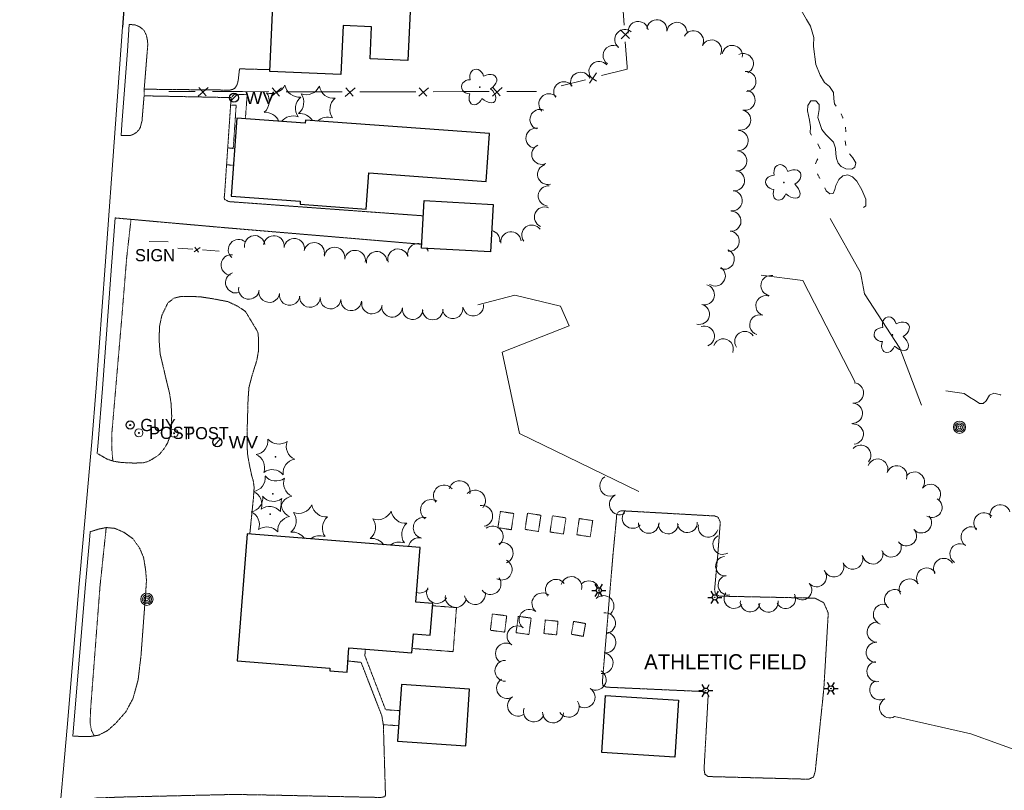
# Model space of a CAD drawing. Extents: x 386588 to 390135, y 96998 to 113606.
# Tile 35 of 92: x 387879 to 388265, y 99903 to 100206. Entities that reach past the tile are written whole.
import ezdxf
from ezdxf.enums import TextEntityAlignment as Align

# ---------------------------------------------------------------- set-up
doc = ezdxf.new("R2010")
doc.units = 0
doc.header["$MEASUREMENT"] = 0
for name, pattern in [('Echnl', [0.4, 0.145, -0.02, 0.01, -0.02, 0.01, -0.02, 0.01, -0.02, 0.145]), ('Wisdot3', [0.1875, 0.125, -0.0625]), ('Wisdot5', [0.1, 0.05, -0.05]), ('Wisdot6', [0.375, 0.125, -0.0625, 0.03125, -0.0625, 0.03125, -0.0625])]:
    doc.linetypes.add(name, pattern=pattern)
for name, color, linetype, lineweight in [('E_AREA', 2, 'Wisdot3', 15), ('E_BLD', 241, 'Continuous', 25), ('E_DWY', 2, 'Wisdot3', 15), ('E_LAND_BrushLine', 3, 'Ebrul', 15), ('E_LAND_TreeLine', 3, 'Etrel', 15), ('E_LAND_Vegetation', 3, 'Continuous', 15), ('E_LTG', 21, 'Continuous', 25), ('E_MISCPROP', 30, 'Continuous', 15), ('E_MISCPROP_Railing', 30, 'Continuous', 15), ('E_PATH_Sidewalk', 2, 'Wisdot5', 15), ('E_RDWY', 21, 'Continuous', 25), ('E_SGN', 21, 'Continuous', 15), ('E_UTL_EGuyWire', 200, 'Continuous', 25), ('E_UTL_W', 5, 'Continuous', 25), ('E_WTR', 4, 'Wisdot6', 15), ('E_WTR_Edge', 4, 'Echnl', 25), ('E_WTR_Elevations', 4, 'Continuous', 15)]:
    doc.layers.add(name, color=color, linetype=linetype, lineweight=lineweight)
doc.layers.add('P2S1_Complete', color=7, linetype='Continuous', lineweight=15, transparency=0.9)
doc.styles.add('Style-dot_font5', font='dot_font5.shx')
doc.linetypes.add('Ebrul', pattern='A,0,[78,dgnlstyle-ewdotudls.shx,S=0.000246,R=0,X=0,Y=0],-0.030745,[79,dgnlstyle-ewdotudls.shx,S=0.000252,R=0,X=0,Y=0],-0.031925,[80,dgnlstyle-ewdotudls.shx,S=0.000327,R=0,X=0,Y=0],-0.039375', length=0.102045)
doc.linetypes.add('Etrel', pattern='A,0,[14,dgnlstyle-ewdotudls.shx,S=0.000293,R=0,X=0,Y=0],-0.036575', length=0.036575)

# ---------------------------------------------------------------- blocks, each defined once
blk = doc.blocks.new('GUY')
at = {"layer": 'E_UTL_EGuyWire'}
for radius in [4, 0.5]:
    blk.add_circle((0, 0), radius, dxfattribs=at)
at = {"layer": 'E_UTL_EGuyWire', "style": 'Style-dot_font5'}
blk.add_text('GUY', height=12, dxfattribs=at).set_placement((10, 0), align=Align.MIDDLE_LEFT)
blk = doc.blocks.new('LPOL')
at = {"layer": 'E_LTG'}
for p, q in [((-4, 0), (-1.5, 0)), ((-0.75, 1.3), (-2, 3.46)), ((0.75, 1.3), (2, 3.46)), ((1.5, 0), (4, 0)), ((-2, -3.46), (-0.75, -1.3)), ((2, -3.46), (0.75, -1.3))]:
    blk.add_line(p, q, dxfattribs=at)
for radius in [1.5, 1.5, 1.5, 0.125]:
    blk.add_circle((0, 0), radius, dxfattribs=at)
blk = doc.blocks.new('CTRE')
at = {"layer": 'E_LAND_Vegetation'}
blk.add_circle((0, 0), 0.223, dxfattribs=at)
for centre, start, end in [((-11.97, 8.96), 280.2067, 5.9716), ((1.81, 14.92), 220.2113, 305.9762), ((13.83, 5.89), 160.2113, 245.9762), ((-13.83, -5.9), 340.2113, 65.9762), ((-1.81, -14.93), 40.2113, 125.9762)]:
    blk.add_arc(centre, 7.87, start, end, dxfattribs=at)
at = {"layer": 'E_LAND_Vegetation', "extrusion": (0, 0, -1)}
blk.add_arc((-12.03, -9.04), 7.87, 354.0728, 79.7489, dxfattribs=at)
blk = doc.blocks.new('POLE')
at = {"layer": 'E_MISCPROP'}
for radius in [4.46, 3.35, 2.23, 1.12]:
    blk.add_circle((0, 0), radius, dxfattribs=at)
blk = doc.blocks.new('SIGN')
at = {"layer": 'E_SGN', "lineweight": 13, "style": 'Style-dot_font5'}
blk.add_text('SIGN', height=12, dxfattribs=at).set_placement((0, 0), align=Align.MIDDLE_CENTER)
blk = doc.blocks.new('DTRE')
at = {"layer": 'E_LAND_Vegetation'}
blk.add_circle((-0.18, 0), 0.183, dxfattribs=at)
for centre, major_axis, ratio in [((-1.87, 5.32), (1.36, -4.98), 0.782863), ((4.06, 2.74), (-5.27, -2.93), 0.691916), ((-5.87, 0.15), (4.93, -0.12), 0.832022), ((-2.49, -5.24), (1.8, 4.86), 0.716896), ((3.54, -3.71), (-5.01, 4.58), 0.560249)]:
    blk.add_ellipse(centre, major_axis=major_axis, ratio=ratio, start_param=1.570796, end_param=4.712389, dxfattribs=at)
blk = doc.blocks.new('WV')
at = {"layer": 'E_UTL_W'}
blk.add_line((-2.83, -2.83), (2.83, 2.83), dxfattribs=at)
blk.add_circle((0, 0), 4, dxfattribs=at)
at = {"layer": 'E_UTL_W', "style": 'Style-dot_font5', "width": 1.111111}
blk.add_text('WV', height=10.8, dxfattribs=at).set_placement((10, 0), align=Align.MIDDLE_LEFT)
blk = doc.blocks.new('POST')
at = {"layer": 'E_MISCPROP'}
for radius in [4, 0.5]:
    blk.add_circle((0, 0), radius, dxfattribs=at)
at = {"layer": 'E_MISCPROP', "style": 'Style-dot_font5'}
blk.add_text('POST', height=12, dxfattribs=at).set_placement((10, 0), align=Align.MIDDLE_LEFT)

msp = doc.modelspace()

# ---------------------------------------------------------------- linework, layer by layer
at = {"layer": 'E_BLD'}
for p, q in [((387976.99, 100185.59), (387979.35, 100236.86)), ((388033.19, 100234.38), (388031.15, 100189.85)), ((388005.76, 100203.62), (388004.87, 100184.3)), ((388016.96, 100203.11), (388005.76, 100203.62)), ((388005.76, 100203.62), (388005.76, 100203.62)), ((388016.38, 100190.53), (388016.96, 100203.11)), ((388016.96, 100203.11), (388016.96, 100203.11)), ((388031.15, 100189.85), (388016.38, 100190.53)), ((388031.15, 100189.85), (388031.15, 100189.85)), ((387976.99, 100185.59), (387976.99, 100185.59)), ((388004.87, 100184.3), (387976.99, 100185.59)), ((388004.87, 100184.3), (388004.87, 100184.3)), ((387963.99, 100167.15), (387961.76, 100136.55)), ((387990.86, 100165.19), (387963.99, 100167.15)), ((387963.99, 100167.15), (387963.99, 100167.15)), ((387990.95, 100166.45), (387990.86, 100165.19)), ((387990.86, 100165.19), (387990.86, 100165.19)), ((388063.27, 100161.16), (387990.95, 100166.45)), ((387990.95, 100166.45), (387990.95, 100166.45)), ((388061.89, 100142.35), (388063.27, 100161.16)), ((388014.81, 100131.5), (388015.84, 100145.72)), ((388015.84, 100145.72), (388015.84, 100145.72)), ((388015.84, 100145.72), (388061.89, 100142.35)), ((388061.89, 100142.35), (388061.89, 100142.35)), ((387961.76, 100136.55), (387988.93, 100134.56)), ((387988.93, 100134.56), (387988.85, 100133.39)), ((387988.93, 100134.56), (387988.93, 100134.56)), ((388036.54, 100116.19), (388037.6, 100134.89)), ((388037.6, 100134.89), (388064.69, 100133.34)), ((388037.6, 100134.89), (388037.6, 100134.89)), ((387988.85, 100133.39), (388014.81, 100131.5)), ((388014.81, 100131.5), (388014.81, 100131.5)), ((388064.69, 100133.34), (388063.62, 100114.64)), ((388064.69, 100133.34), (388064.69, 100133.34)), ((388063.62, 100114.64), (388036.54, 100116.19)), ((388063.62, 100114.64), (388063.62, 100114.64)), ((387968.03, 100003.87), (387964.12, 99954.02)), ((388035.94, 99998.54), (387968.03, 100003.87)), ((387968.03, 100003.87), (387968.03, 100003.87)), ((388034.26, 99977.09), (388035.94, 99998.54)), ((388040.92, 99976.57), (388034.26, 99977.09)), ((388034.26, 99977.09), (388034.26, 99977.09)), ((388039.95, 99964.15), (388040.92, 99976.57)), ((388032.74, 99957.19), (388033.33, 99964.67)), ((388033.33, 99964.67), (388033.33, 99964.67)), ((388033.33, 99964.67), (388039.95, 99964.15)), ((388007.32, 99949.6), (388008.06, 99959.13)), ((388008.06, 99959.13), (388008.06, 99959.13)), ((388008.06, 99959.13), (388032.74, 99957.19)), ((388032.74, 99957.19), (388032.74, 99957.19)), ((387964.12, 99954.02), (387964.12, 99954.02)), ((387964.12, 99954.02), (388000.6, 99951.16)), ((388000.6, 99951.16), (388000.52, 99950.13)), ((388000.52, 99950.13), (388000.52, 99950.13)), ((388000.52, 99950.13), (388007.32, 99949.6)), ((388000.6, 99951.16), (388000.6, 99951.16)), ((388028.68, 99944.79), (388027.15, 99922.47)), ((388055.42, 99942.95), (388028.68, 99944.79)), ((388028.68, 99944.79), (388028.68, 99944.79)), ((388053.88, 99920.63), (388055.42, 99942.95)), ((388107.3, 99918.03), (388108.79, 99940.42)), ((388108.79, 99940.42), (388137.42, 99938.52)), ((388137.42, 99938.52), (388135.94, 99916.13)), ((388137.42, 99938.52), (388137.42, 99938.52)), ((388027.15, 99922.47), (388027.15, 99922.47)), ((388027.15, 99922.47), (388053.88, 99920.63)), ((388053.88, 99920.63), (388053.88, 99920.63)), ((388135.94, 99916.13), (388107.3, 99918.03)), ((388107.3, 99918.03), (388107.3, 99918.03)), ((388135.94, 99916.13), (388135.94, 99916.13))]:
    msp.add_line(p, q, dxfattribs=at)
at = {"layer": 'E_DWY', "flags": 128}
for points in [[(387921.79, 100204.03), (387924.29, 100203.8), (387926.01, 100203.01), (387927.61, 100201.69), (387928.53, 100199.79), (387928.96, 100197.68), (387929.09, 100196.22), (387927.67, 100178.58), (387961.29, 100178.23), (387962.5, 100178.52), (387963.2, 100178.98), (387964.05, 100180.08), (387964.56, 100181.89), (387965.08, 100186.58), (387977.02, 100186.25)], [(387959.25, 100137.62), (387961.79, 100175.28), (387927.63, 100175.98), (387926.81, 100166.21), (387926.15, 100163.6), (387925.52, 100162.52), (387924.59, 100161.58), (387923.52, 100160.91), (387922.49, 100160.48), (387921.54, 100160.33), (387918.63, 100160.38)], [(387959.25, 100137.62), (387959.09, 100136.01), (387959.23, 100135.29), (387959.92, 100134.92), (387960.84, 100134.43), (388037.26, 100128.84)], [(387916.23, 100128.01), (387958.35, 100124.26)], [(387958.35, 100124.26), (388036.62, 100117.67)], [(387969.12, 100003.78), (387970.51, 100017.67), (387970.83, 100022.05), (387970.49, 100024.68), (387969.83, 100026.97), (387969.04, 100030.73), (387968.31, 100034.67), (387968.05, 100038.3), (387968.03, 100042.66), (387968.44, 100056.59), (387968.78, 100061.37), (387969.9, 100065.67), (387970.89, 100068.99), (387971.85, 100071.91), (387972.55, 100075.89), (387972.58, 100080.25), (387972.3, 100083.17), (387967.39, 100091.31), (387964.43, 100093.29), (387960.57, 100095.13), (387954.63, 100096.26), (387949.4, 100097.07), (387942.02, 100097.15), (387939.31, 100096.5), (387936.9, 100094.51), (387934.58, 100089.7), (387933.69, 100085.43), (387933.52, 100080.09), (387933.93, 100074.57), (387935.07, 100069.81), (387936.41, 100064.05), (387937.62, 100059.13), (387938.23, 100055.11), (387938.47, 100050.26), (387938.32, 100045.26), (387937.77, 100042.15), (387936.83, 100039.57), (387935.35, 100037.22), (387933.58, 100035.06), (387930.81, 100033.21), (387928.92, 100032.24), (387927.15, 100031.79), (387923.42, 100031.72), (387918.81, 100031.95), (387915.71, 100032.39), (387912.9, 100033.37), (387909.22, 100035.54)], [(388111.69, 99995.76), (388113.07, 100010.22), (388113.15, 100011.68), (388113.79, 100012.54), (388114.84, 100013), (388151.63, 100010.93), (388152.91, 100010.47), (388153.82, 100008.52), (388152.79, 99995.42)], [(387906.5, 100004.75), (387909.76, 100005.77), (387912.81, 100006.4), (387916.25, 100006.05), (387919.8, 100004.47), (387923.26, 100002.02), (387925.95, 99998.14), (387927.42, 99994.66), (387928.21, 99989.92), (387928.57, 99985.59), (387928.2, 99980.13)], [(388111.69, 99995.76), (388107.55, 99946.04), (388107.69, 99944.45), (388109.06, 99943.69), (388146.34, 99942.01), (388147.97, 99941.71), (388149.06, 99940.78), (388147.44, 99911.51), (388147.75, 99909.5), (388148.99, 99908.58), (388188.55, 99907.53), (388190.37, 99908.41), (388191.07, 99910.5), (388194.46, 99943.12)], [(388194.46, 99943.12), (388196.19, 99972.83), (388194.39, 99976.91), (388190.9, 99978.65), (388153.4, 99979.45), (388151.86, 99980.48), (388151.58, 99982.06), (388152.79, 99995.42)], [(387899.63, 99924.4), (387906.5, 99924.32), (387909.8, 99924.82), (387913.36, 99926.67), (387916.61, 99929.62), (387920.54, 99934.11), (387923.3, 99939.32), (387925.29, 99946.54), (387926.42, 99956.14), (387928.2, 99980.13)], [(387897.23, 99897.16), (387902.75, 99899.04), (387908.9, 99900.15), (387920.01, 99900.56), (387935.8, 99900.92), (387948.1, 99901.21), (387962.78, 99901.54), (387973.27, 99901.38), (388020.52, 99900.36), (388022.06, 99900.64), (388022.38, 99901.26), (388021.56, 99928.75), (388020.96, 99932.41), (388012.81, 99953.42), (388007.66, 99953.99)]]:
    msp.add_lwpolyline(points, dxfattribs=at)
at = {"layer": 'E_LAND_BrushLine', "ltscale": 2.5, "elevation": 1595.79}
msp.add_lwpolyline([(388232.79, 100054.51), (388224.34, 100076.86), (388210.43, 100098.21), (388208.83, 100106.62), (388196.94, 100127.73)], dxfattribs=at)
at = {"layer": 'E_LAND_TreeLine'}
for p, q in [((388222.23, 99932.14), (388252.1, 99925.32)), ((388252.1, 99925.32), (388283.64, 99913.87))]:
    msp.add_line(p, q, dxfattribs=at)
at = {"layer": 'E_LAND_TreeLine', "ltscale": 5}
for points, elevation in [([(388206.77, 100063.56), (388186.15, 100103.45), (388169.8, 100105.5)], 1596.6), ([(388058.66, 100093.88), (388073.16, 100097.67), (388091.03, 100093.32), (388094.46, 100085.61), (388068.23, 100075.24), (388075.01, 100043.31), (388121.84, 100020.51)], 1608.11)]:
    msp.add_lwpolyline(points, dxfattribs=dict(at, elevation=elevation))
at = {"layer": 'E_LAND_Vegetation'}
for centre, radius, start, end in [((388121.58, 100201.25), 3.97, 8.8818, 188.8818), ((388128.9, 100201.92), 3.97, 352.5888, 172.5888), ((388136.78, 100200.89), 3.97, 352.5888, 172.5888), ((388116.36, 100198.07), 3.97, 50.4626, 230.4626), ((388143.25, 100197.58), 3.97, 332.4067, 152.4067), ((388111.74, 100191.83), 3.97, 55.9027, 235.9027), ((388150.35, 100193.96), 3.97, 333.4612, 153.4612), ((388158.5, 100191.83), 3.97, 350.5849, 170.5849), ((388162.85, 100188.61), 3.97, 296.9989, 116.9989), ((388106.22, 100185.56), 3.97, 40.4551, 220.4551), ((388098.98, 100181.28), 3.97, 23.2481, 203.2481), ((388163.85, 100181.62), 3.97, 273.2064, 93.2064), ((387977.72, 100182.58), 5.72, 249.634, 335.3989), ((387988.57, 100181.16), 5.72, 189.634, 275.3989), ((388092.4, 100177.57), 3.97, 34.0778, 214.0778), ((387971.07, 100173.9), 5.72, 309.634, 35.3989), ((387984.59, 100173.45), 5.72, 309.634, 35.3989), ((387991.24, 100182.13), 5.72, 249.634, 335.3989), ((388002.09, 100180.71), 5.72, 189.634, 275.3989), ((388086.55, 100172.84), 3.97, 45.7706, 225.7706), ((388163.52, 100174.26), 3.97, 257.4023, 77.4023), ((387992.76, 100171.05), 5.72, 129.634, 215.3989), ((388006.28, 100170.6), 5.72, 129.634, 215.3989), ((387975.26, 100163.79), 5.72, 22.0711, 95.3989), ((387988.78, 100163.34), 5.72, 30.4879, 95.3989), ((388083.07, 100166.68), 3.97, 68.3692, 248.3692), ((388161.79, 100166.51), 3.97, 257.4023, 77.4023), ((387986.1, 100162.36), 5.72, 69.634, 142.2907), ((387999.62, 100161.91), 5.72, 69.634, 133.0634), ((388081.48, 100159.33), 3.97, 80.6071, 260.6071), ((388160.76, 100158.38), 3.97, 266.2993, 86.2993), ((388083.78, 100153), 3.97, 113.5234, 293.5234), ((388160.25, 100150.45), 3.97, 266.2993, 86.2993), ((388086.04, 100145.12), 3.97, 105.4731, 285.4731), ((388159.38, 100142.66), 3.97, 263.2919, 83.2919), ((388086.32, 100136.65), 3.97, 85.6273, 265.6273), ((388158.45, 100134.77), 3.97, 263.2919, 83.2919), ((388084.82, 100128.35), 3.97, 67.3933, 247.3933), ((388157.97, 100126.74), 3.97, 266.649, 86.649), ((388063.32, 100119.14), 3.97, 353.3694, 78.6471), ((388071.64, 100118.59), 3.97, 6.734, 186.734), ((388079.85, 100121.25), 3.97, 35.7212, 215.7212), ((388157.29, 100118.88), 3.97, 264.9386, 84.9386), ((387964.74, 100115.52), 4.06, 49.4914, 229.4914), ((387971.03, 100117), 4.06, 7.8509, 187.8509), ((387978.56, 100116.98), 4.06, 352.2552, 172.2552), ((387986.6, 100115.89), 4.06, 352.2552, 172.2552), ((387994.35, 100114.26), 4.06, 346.6273, 166.6273), ((388002.41, 100112.44), 4.06, 351.4286, 171.4286), ((388010.43, 100111.23), 4.06, 351.4286, 171.4286), ((388018.96, 100110.75), 4.06, 6.2449, 186.2449), ((388027.3, 100111.76), 4.06, 15.1368, 195.1368), ((388035.13, 100113.88), 4.06, 68.4178, 195.1368), ((388035.13, 100113.88), 4.06, 15.1368, 32.7708), ((388042.99, 100116.14), 4.06, 181.3106, 197.1937), ((388155.34, 100111.8), 3.97, 248.9007, 68.9007), ((387961.91, 100109.5), 4.06, 83.5764, 263.5764), ((388151.82, 100105.21), 3.97, 235.8529, 55.8529), ((387963.66, 100102.58), 4.06, 109.241, 289.241), ((388173.71, 100101.45), 3.97, 79.5203, 259.5203), ((387968.77, 100100.12), 4.06, 170.887, 350.887), ((387976.74, 100098.88), 4.06, 172.0452, 352.0452), ((388147.52, 100097.86), 3.97, 256.0224, 76.0224), ((387984.78, 100097.76), 4.06, 172.0452, 352.0452), ((387992.73, 100096.98), 4.06, 175.677, 355.677), ((388000.84, 100096.36), 4.06, 174.8921, 354.8921), ((388008.93, 100095.64), 4.06, 174.8921, 354.8921), ((388017.1, 100094.39), 4.06, 169.9044, 349.9044), ((388171.72, 100093.54), 3.97, 72.4104, 252.4104), ((388024.99, 100093.11), 4.06, 173.4634, 353.4634), ((388033.05, 100092.19), 4.06, 173.4634, 353.4634), ((388040.93, 100092.04), 4.06, 180.2025, 0.2025), ((388048.78, 100092.5), 4.06, 187.3312, 7.3312), ((388056.83, 100093.54), 4.06, 187.3312, 7.3312), ((388145.6, 100090.15), 3.97, 256.0224, 76.0224), ((388169.32, 100085.97), 3.97, 72.4104, 252.4104), ((388147.57, 100081.57), 3.97, 289.0336, 109.0336), ((388163.43, 100079.49), 3.97, 33.6648, 213.6648), ((388154.96, 100076.54), 3.97, 339.3708, 159.3708), ((388206.11, 100059.22), 3.97, 266.6215, 86.6215), ((388205.64, 100051.29), 3.97, 266.6215, 86.6215), ((388206.02, 100043.11), 3.97, 274.7361, 94.7361), ((388208.96, 100034.79), 3.97, 319.2939, 139.2939), ((388215.63, 100029.38), 3.97, 340.542, 160.542), ((388223.12, 100026.74), 3.97, 340.542, 160.542), ((388110.53, 100022.76), 4.06, 120.4805, 300.4805), ((388230.03, 100024.25), 3.97, 322.4373, 142.4373), ((388045.37, 100018.95), 4.13, 39.6241, 219.6241), ((388051.45, 100020.65), 4.13, 345.8183, 165.8183), ((388236.32, 100019.41), 3.97, 322.4373, 142.4373), ((388057.5, 100016.97), 4.13, 317.5983, 137.5983), ((388114.34, 100015.48), 4.06, 117.2672, 297.2672), ((388236.92, 100014.29), 3.97, 238.5903, 58.5903), ((387988.27, 100017.68), 5.72, 249.634, 335.3989), ((387999.12, 100016.26), 5.72, 189.634, 275.3989), ((388040.27, 100013.28), 4.13, 56.0582, 236.0582), ((388060.29, 100010.93), 4.13, 280.9065, 100.9065), ((388263.66, 100011.36), 4, 17.7001, 197.7001), ((387981.61, 100009), 5.72, 309.634, 35.3989), ((388003.31, 100006.15), 5.72, 129.634, 215.3989), ((388019.41, 100015.2), 5.72, 249.634, 335.3989), ((388030.26, 100013.78), 5.72, 189.634, 275.3989), ((388037.43, 100006.28), 4.13, 76.3922, 256.3922), ((388119.39, 100010.14), 4.06, 137.815, 317.815), ((388232.8, 100008.22), 3.97, 221.495, 41.495), ((388257.35, 100008.19), 4, 41.4895, 221.4895), ((388012.75, 100006.52), 5.72, 309.634, 35.3989), ((388034.45, 100003.67), 5.72, 129.634, 215.3989), ((388064.43, 100002.85), 4.13, 308.1226, 128.1226), ((388125.71, 100008.22), 4.06, 180.1073, 0.1073), ((388133.36, 100007.79), 3.87, 178.4523, 358.437), ((388140.9, 100008.25), 3.87, 183.3976, 3.3822), ((388149.05, 100006.5), 3.87, 164.9345, 344.9192), ((388252.33, 100002.7), 4, 56.538, 236.538), ((387985.8, 99998.89), 5.72, 34.0637, 95.3989), ((387996.65, 99997.47), 5.72, 69.634, 129.2073), ((388035.49, 99998.26), 4.13, 76.3922, 171.1124), ((388154.8, 99999.72), 3.87, 119.6987, 299.6833), ((388226.89, 100003.14), 3.97, 217.0711, 37.0711), ((388016.94, 99996.41), 5.72, 34.5433, 95.3989), ((388027.79, 99994.99), 5.72, 69.634, 128.6635), ((388068.35, 99996.33), 4.13, 291.4112, 111.4112), ((388220.9, 99998.77), 3.97, 201.2643, 21.2643), ((388247.92, 99996.03), 4, 56.538, 236.538), ((388155.84, 99991.22), 3.87, 94.7919, 274.7766), ((388205.77, 99993.98), 3.97, 202.1359, 22.1359), ((388213.7, 99996.03), 3.97, 194.2819, 14.2819), ((388067.96, 99989.9), 4.13, 242.9909, 62.9909), ((388198.41, 99990.99), 3.97, 202.1359, 22.1359), ((388241.49, 99990.29), 4, 31.3689, 211.3689), ((388095.36, 99983.02), 4.09, 345.4323, 165.4169), ((388156.82, 99983.76), 3.87, 100.5023, 280.487), ((388191.64, 99987), 3.87, 221.8651, 41.8498), ((388234.84, 99986.51), 3.99, 33.1812, 213.1659), ((388063.6, 99984.22), 4.13, 216.4292, 36.4292), ((388089.31, 99981.95), 4.09, 37.0661, 217.0508), ((388102.21, 99981.36), 4.09, 314.9488, 134.9334), ((388185.88, 99981.84), 3.87, 221.8651, 41.8498), ((388228.02, 99982.21), 3.99, 30.74, 210.7246), ((388035.79, 99984.78), 4.13, 252.5596, 323.1905), ((388042.64, 99980.73), 4.13, 151.7797, 331.7797), ((388049.97, 99979.16), 4.13, 171.9647, 351.9647), ((388057.49, 99980.29), 4.13, 190.2242, 10.2242), ((388083.96, 99976.61), 4.09, 51.877, 231.8616), ((388107.98, 99975.57), 4.09, 314.9488, 134.9334), ((388159.15, 99978.49), 3.87, 143.6046, 323.5893), ((388179.5, 99978.45), 3.87, 207.6289, 27.6136), ((388222.25, 99978.03), 3.99, 51.6382, 231.6229), ((388165.53, 99977.11), 3.87, 173.2605, 353.2452), ((388172.65, 99977), 3.87, 188.7784, 8.7631), ((388217.87, 99972.26), 3.99, 70.8298, 250.8145), ((388078.91, 99970.18), 4.09, 51.877, 231.8616), ((388108.57, 99968.83), 4.09, 276.7026, 96.6873), ((388074.22, 99963.69), 4.09, 56.2736, 236.2583), ((388215.46, 99965.29), 3.99, 87.197, 267.1817), ((388108.74, 99961.26), 4.09, 262.1732, 82.1578), ((388069.68, 99956.9), 4.09, 56.2736, 236.2583), ((388215.07, 99957.32), 3.99, 87.197, 267.1817), ((388107.63, 99953.16), 4.09, 262.1732, 82.1578), ((388069.45, 99950.1), 4.09, 90.2581, 270.2428), ((388215.36, 99949.82), 3.99, 99.1918, 279.1765), ((388104.91, 99946.61), 4.09, 237.7342, 57.7188), ((388070.07, 99943.31), 4.09, 121.8617, 301.8464), ((388216.47, 99942.64), 3.99, 118.7559, 298.7406), ((388100.55, 99939.7), 4.09, 237.7342, 57.7188), ((388074.39, 99936.37), 4.09, 121.8617, 301.8464), ((388094.34, 99935.97), 4.09, 212.2005, 32.1852), ((388220.31, 99935.64), 3.99, 118.7559, 298.7406), ((388080.63, 99934.14), 4.09, 160.9861, 340.9707), ((388088.15, 99933.77), 4.09, 177.9512, 357.9359), ((388134.04, 99927.4), 3.99, 40.817, 44.9045)]:
    msp.add_arc(centre, radius, start, end, dxfattribs=at)
at = {"layer": 'E_MISCPROP_Railing'}
for p, q in [((388118.15, 100198.49), (388114.69, 100201.95)), ((388114.93, 100198.43), (388117.88, 100201.42)), ((388101.78, 100184.07), (388105.25, 100181.72)), ((388102.41, 100180.92), (388105.19, 100184.95)), ((387948.91, 100175.86), (387952.77, 100179.21)), ((387949.1, 100179.22), (387951.99, 100175.93)), ((387977.77, 100175.8), (387981.63, 100179.15)), ((387977.95, 100179.16), (387980.84, 100175.87)), ((388006.62, 100175.75), (388010.48, 100179.1)), ((388006.81, 100179.1), (388009.7, 100175.81)), ((388035.49, 100175.78), (388039.33, 100179.14)), ((388035.66, 100179.13), (388038.56, 100175.86)), ((388064.34, 100175.85), (388068.19, 100179.21)), ((388064.51, 100179.2), (388067.42, 100175.93)), ((387947.32, 100114.7), (387949.61, 100116.43)), ((387947.55, 100116.58), (387949.05, 100114.62))]:
    msp.add_line(p, q, dxfattribs=at)
at = {"layer": 'E_MISCPROP_Railing', "flags": 128}
for points in [[(388116.05, 100203.74), (388115.27, 100214.95)], [(388117.2, 100187.36), (388116.51, 100197.22)], [(388107.2, 100183.93), (388117.26, 100186.51), (388117.2, 100187.36)], [(388091.29, 100179.85), (388100.87, 100182.3)], [(387937.4, 100177.69), (387947.72, 100177.67)], [(387954.53, 100177.65), (387966.26, 100177.63)], [(387966.26, 100177.63), (387976.57, 100177.61)], [(387983.39, 100177.6), (387995.11, 100177.57)], [(387995.11, 100177.57), (388005.43, 100177.55)], [(388012.25, 100177.54), (388015.48, 100177.53), (388023.97, 100177.55)], [(388023.97, 100177.55), (388034.28, 100177.58)], [(388041.1, 100177.59), (388052.83, 100177.62)], [(388052.83, 100177.62), (388063.14, 100177.65)], [(388069.96, 100177.66), (388081.68, 100177.69)], [(387940.93, 100116.17), (387946.72, 100115.76)], [(387950.54, 100115.49), (387957.12, 100115.02)]]:
    msp.add_lwpolyline(points, dxfattribs=at)
at = {"layer": 'E_PATH_Sidewalk', "flags": 128}
for points in [[(387927.63, 100175.98), (387927.67, 100178.58)], [(387961.79, 100175.28), (387963.07, 100176.57), (387968.09, 100176.53), (387967.39, 100166.9)], [(387960.46, 100155.56), (387962.62, 100155.31), (387963.78, 100172.32), (387961.6, 100172.35)], [(387960.01, 100148.85), (387962.65, 100148.75)], [(387915.36, 100032.51), (387914.92, 100037.78), (387914.96, 100043.27), (387918.88, 100088.87), (387920.78, 100112.19), (387922.49, 100127.46)], [(387910.33, 99983.4), (387912.76, 100006.39)], [(387910.33, 99983.4), (387906.68, 99935.69), (387906.44, 99929.64), (387906.95, 99926.71), (387908.07, 99924.55)], [(388032.87, 99958.9), (388048.96, 99957.63), (388050.25, 99974.95), (388040.85, 99975.67)], [(388027.97, 99934.44), (388022.41, 99934.84), (388014.29, 99956.08), (388014.48, 99958.62)], [(388021.53, 99928.94), (388027.56, 99928.55)]]:
    msp.add_lwpolyline(points, dxfattribs=at)
for points in [[(388071.78, 100005.54), (388072.75, 100011.91), (388067.48, 100012.71), (388066.51, 100006.34)], [(388082.43, 100004.86), (388083.4, 100011.23), (388078.13, 100012.03), (388077.16, 100005.66)], [(388092.25, 100003.84), (388093.22, 100010.2), (388087.94, 100011.01), (388086.97, 100004.64)], [(388102.76, 100002.75), (388103.73, 100009.12), (388098.46, 100009.92), (388097.49, 100003.56)], [(388064.35, 99972.43), (388063.56, 99966.03), (388069.18, 99965.33), (388069.97, 99971.73)], [(388073.62, 99965.08), (388074.52, 99971.52), (388079.58, 99970.82), (388078.68, 99964.38)], [(388085.12, 99970.08), (388084.57, 99964.76), (388089.55, 99964.25), (388090.1, 99969.57)], [(388100.03, 99963.64), (388100.92, 99968.69), (388096.22, 99969.52), (388095.33, 99964.47)]]:
    msp.add_lwpolyline(points, close=True, dxfattribs=at)
at = {"layer": 'E_RDWY', "flags": 128}
msp.add_lwpolyline([(387928.1, 100355.21), (387927.96, 100344.68), (387925.7, 100296.43), (387921.84, 100239.84), (387919.21, 100202.89)], dxfattribs=at)
at = {"layer": 'E_SGN'}
msp.add_line((387929.67, 100118.74), (387937.09, 100118.58), dxfattribs=at)
at = {"layer": 'E_WTR', "flags": 128}
for points in [[(388203.09, 100161.87), (388203.11, 100162.06), (388202.89, 100163.67)], [(388192.89, 100143.52), (388192.32, 100144.56), (388191.93, 100145.39)]]:
    msp.add_lwpolyline(points, dxfattribs=at)
at = {"layer": 'E_WTR_Edge', "ltscale": 5}
msp.add_open_spline([(388460.09, 99963.41, 0.11), (388460.76, 99963.09, 0.07), (388473.6, 99957.09, -0.67), (388503.87, 99949.46, 0.36), (388526.28, 99931.34, -0.38), (388602.22, 99912.44, 0.05), (388601.94, 99859.26, -0.02), (388575.32, 99811.71, 0.01), (388529.32, 99738.53, 0), (388448.56, 99692.79, 0), (388350.87, 99659.58, 0), (388286.93, 99579.89, 0), (388255.3, 99513.23, 0), (388240.19, 99481.37)], degree=3, knots=[1596.699315, 1596.699315, 1596.699315, 1596.699315, 1599.146768, 1643.175399, 1687.20403, 1748.054282, 1778.14499, 1833.330737, 1911.005394, 2033.950326, 2101.520885, 2217.812109, 2324.231231, 2324.231231, 2324.231231, 2324.231231], dxfattribs=at)
at = {"layer": 'E_WTR_Elevations', "flags": 128}
for points in [[(388190.36, 100195.7), (388190.52, 100198.94), (388189.23, 100203.3), (388187.59, 100205.93), (388185.58, 100209.62), (388183.75, 100214.58), (388182.88, 100219.12), (388182.77, 100220.44)], [(388199.28, 100171.87), (388198.68, 100172.84), (388198.4, 100174.85), (388198.29, 100177.33), (388196.68, 100179.61), (388194.74, 100181.22), (388192.99, 100184.05), (388191.32, 100188.29), (388190.34, 100195.35), (388190.36, 100195.7)], [(388189.66, 100160.51), (388189.05, 100161.5), (388189.18, 100163.74), (388188.8, 100166.4), (388188.01, 100170.03), (388188.2, 100172.18), (388189.41, 100174.04), (388191.25, 100174), (388192.57, 100172.51), (388192.58, 100170.55), (388192.14, 100167.46), (388193.73, 100162.69), (388195.21, 100160.78)], [(388201.99, 100167.18), (388201.96, 100167.27), (388201.26, 100168.84)], [(388195.21, 100160.78), (388196.91, 100159.03), (388198.29, 100157.72), (388199.08, 100155.4), (388199.2, 100153.24), (388199.43, 100151.3), (388200.12, 100149.58), (388201.25, 100148.2), (388203.08, 100147.33), (388205.49, 100147.22), (388206.63, 100147.98), (388206.96, 100149.62), (388205.77, 100151.6), (388204.56, 100153.18)], [(388192.95, 100155.17), (388192.09, 100157.09)], [(388203.04, 100156.46), (388203.03, 100156.48), (388202.86, 100158.27)], [(388191.22, 100149.32), (388191.66, 100150.55), (388192.13, 100151.2)], [(388210.03, 100132.05), (388210.93, 100132.71), (388210.89, 100135.36), (388209.32, 100139.04), (388207.39, 100142.39), (388205.65, 100144.18), (388203.92, 100144.97), (388201.95, 100144.57), (388200.39, 100143.07), (388199.22, 100140.78), (388198.81, 100139.13), (388198.12, 100137.67), (388196.75, 100137.45), (388195.41, 100138.67), (388194.87, 100139.79)], [(388263.98, 100058.41), (388263.81, 100058.51), (388261.22, 100059.18), (388259.51, 100058.37), (388258.11, 100056.18), (388257.03, 100055.12), (388255.6, 100055.12), (388253.83, 100056.3), (388251.62, 100057.57), (388249.6, 100059.07), (388244.91, 100059.71), (388242.35, 100060.08)]]:
    msp.add_lwpolyline(points, dxfattribs=at)
at = {"layer": 'P2S1_Complete', "flags": 128}
for points in [[(387921.79, 100204.03), (387921.06, 100193.7), (387918.95, 100164.74), (387918.63, 100160.38)], [(387919.21, 100202.89), (387918.56, 100193.88), (387916.46, 100164.93), (387912.33, 100109.2), (387908.82, 100061.25), (387907.1, 100040.02), (387903.72, 100001.68), (387902.11, 99984.29)], [(387916.23, 100128.01), (387914.83, 100109.02), (387911.31, 100061.06), (387909.59, 100039.81), (387909.22, 100035.54)], [(387906.5, 100004.75), (387906.21, 100001.46), (387904.6, 99984.06)], [(387902.11, 99984.26), (387897.43, 99927.91), (387893.66, 99885.2), (387889.8, 99835.25), (387886.93, 99788.54), (387882.47, 99711.83), (387879.56, 99659.5), (387877.86, 99628.12), (387876.56, 99606), (387874.16, 99565.33)], [(387904.6, 99984.06), (387899.92, 99927.69), (387899.63, 99924.4)]]:
    msp.add_lwpolyline(points, dxfattribs=at)

# ---------------------------------------------------------------- block references
at = {"layer": 'E_LAND_Vegetation'}
for name, p, xscale, yscale, zscale in [('DTRE', (388059.51, 100179.4), 0.6769248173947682, 0.6769248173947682, 0.6769248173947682), ('DTRE', (388178.92, 100141.91), 0.6769248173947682, 0.6769248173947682, 0.6769248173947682), ('DTRE', (388221.47, 100082.09), 0.6769248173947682, 0.6769248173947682, 0.6769248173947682), ('CTRE', (387979.18, 100034.16), 0.7108526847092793, 0.7108526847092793, 0.7108526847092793), ('CTRE', (387978.13, 100019.66), 0.7108526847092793, 0.7108526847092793, 0.7108526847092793), ('CTRE', (387977.15, 100011.66), 0.7108526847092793, 0.7108526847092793, 0.7108526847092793)]:
    msp.add_blockref(name, p, dxfattribs=dict(at, xscale=xscale, yscale=yscale, zscale=zscale))
at = {"layer": 'E_LTG', "xscale": 0.692840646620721, "yscale": 0.692840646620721, "zscale": 0.692840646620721}
for p in [(388106.13, 99981.69), (388151.66, 99978.95), (388148.1, 99942.32), (388197.25, 99943.15)]:
    msp.add_blockref('LPOL', p, dxfattribs=at)
at = {"layer": 'E_MISCPROP'}
for name, p, xscale, yscale, zscale in [('POST', (387925.59, 100043.58), 0.3999999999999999, 0.3999999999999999, 0.3999999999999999), ('POST', (387939.4, 100043.46), 0.3999999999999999, 0.3999999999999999, 0.3999999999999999), ('POLE', (388247.69, 100045.78), 0.5377037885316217, 0.5377037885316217, 0.5377037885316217), ('POLE', (387928.73, 99978.22), 0.5377037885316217, 0.5377037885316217, 0.5377037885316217)]:
    msp.add_blockref(name, p, dxfattribs=dict(at, xscale=xscale, yscale=yscale, zscale=zscale))
at = {"layer": 'E_SGN', "xscale": 0.3999999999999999, "yscale": 0.3999999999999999, "zscale": 0.3999999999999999}
msp.add_blockref('SIGN', (387931.9, 100113.38), dxfattribs=at)
at = {"layer": 'E_UTL_EGuyWire', "xscale": 0.3999999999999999, "yscale": 0.3999999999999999, "zscale": 0.3999999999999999}
msp.add_blockref('GUY', (387922.15, 100046.67), dxfattribs=at)
at = {"layer": 'E_UTL_W', "xscale": 0.4444444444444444, "yscale": 0.4444444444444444, "zscale": 0.4444444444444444}
for p in [(387962.91, 100175.23), (387956.4, 100039.93)]:
    msp.add_blockref('WV', p, dxfattribs=at)

# ---------------------------------------------------------------- texts
at = {"layer": 'E_AREA', "style": 'Style-dot_font5', "oblique": 360}
msp.add_text('ATHLETIC FIELD', height=6, dxfattribs=at).set_placement((388155.77, 99953.63), align=Align.MIDDLE_CENTER)

doc.saveas('drawing.dxf')
